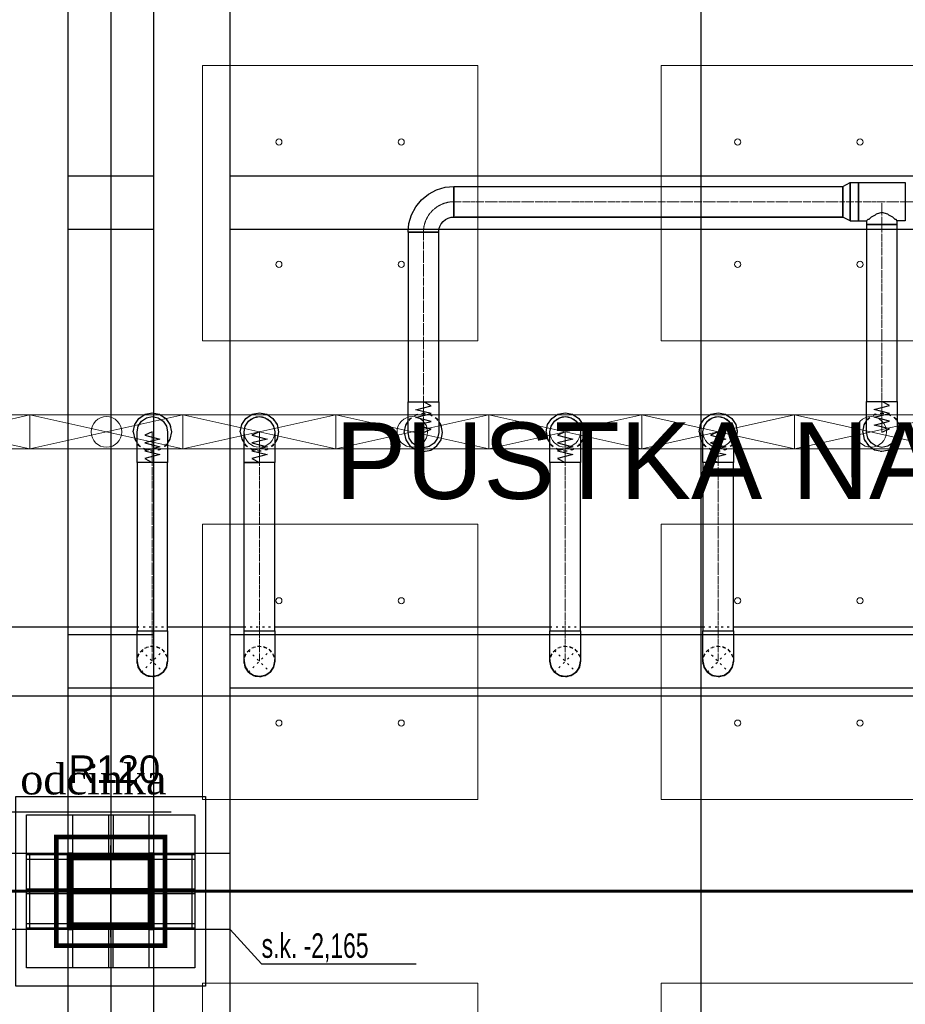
# Model space of a CAD drawing. Header units: centimetres. Extents: x -228435 to 46820, y -89367 to 152985.
# Tile 221 of 256: x -35135 to -29344, y 64261 to 70700. Entities that reach past the tile are written whole.
import ezdxf

# ---------------------------------------------------------------- set-up
doc = ezdxf.new("R2010")
doc.units = ezdxf.units.CM
doc.header["$LTSCALE"] = 50
doc.header["$PDMODE"] = 35
doc.header["$PDSIZE"] = 0.1
for name, pattern in [('CADVENT_CENTERLINE', [9.9, 7.4, -1, 0.5, -1]), ('CADVENT_HIDDEN', [0.8, 0.25, -0.55]), ('Kondygnacja  -0_5$0$HIDDEN', [9.525, 6.35, -3.175]), ('Kondygnacja  -0_5$0$HIDDEN2', [4.7625, 3.175, -1.5875]), ('Osie rzutów$0$DASHDOT2', [12.7, 6.35, -3.175, 0, -3.175])]:
    doc.linetypes.add(name, pattern=pattern)
doc.layers.get('0').update_dxf_attribs({"color": 8})
doc.layers.get('DEFPOINTS').update_dxf_attribs({"color": 8})
for name, color, linetype in [('01-103-Went PP_poziom-0_5$0$L_Nawiew', 250, 'Continuous'), ('bgde-nawiewDETAILS', 1, 'Continuous'), ('bgde-nawiewEXP', 250, 'Continuous'), ('bgde-nawiewHIDDEN', 250, 'Continuous'), ('IS_zmiany 2024', 3, 'Continuous'), ('Kondygnacja  -0_5$0$ARCH_INFO_ODPORNOŚĆ OGNIOWA', 8, 'Continuous'), ('Kondygnacja  -0_5$0$ARCH_KONSTR_POWYŻEJ RZUTU', 8, 'Kondygnacja  -0_5$0$HIDDEN'), ('Kondygnacja  -0_5$0$ARCH_KONSTR_POWYŻEJ RZUTU_IST', 8, 'Kondygnacja  -0_5$0$HIDDEN2'), ('Kondygnacja  -0_5$0$ARCH_KONSTRUKCJA_NIEWIDOCZNA', 8, 'Continuous'), ('Kondygnacja  -0_5$0$ARCH_OKŁADZINA', 8, 'Continuous'), ('Kondygnacja  -0_5$0$ARCH_SŁUPY', 8, 'Continuous'), ('Osie rzutów$0$ARCH_INFO_OSIE_IST', 8, 'Osie rzutów$0$DASHDOT2'), ('Osie rzutów$0$ARCH_INFO_OSIE_OPISY_IST', 8, 'Continuous'), ('Pomieszczenia -05$0$ARCH_INFO_OPISY', 8, 'Continuous')]:
    doc.layers.add(name, color=color, linetype=linetype)
for name, color, linetype, lineweight in [('bgde-nawiewCEN', 7, 'Continuous', 13), ('bgde_nawiewnik', 11, 'Continuous', 5), ('Kondygnacja  -0_5$0$ARCH_INFO_WYMIARY', 8, 'Continuous', 9), ('SU Lampy kwadratowe  -05$0$ARCH_SUFITY_PODWIESZANE', 8, 'Continuous', 9)]:
    doc.layers.add(name, color=color, linetype=linetype, lineweight=lineweight)
doc.styles.add('Kondygnacja  -0_5$0$Arial', font='ARIAL.TTF')
doc.styles.add('Kondygnacja  -0_5$0$BIKTS', font='bikromsw.shx', dxfattribs={"width": 0.8})
doc.styles.add('Kondygnacja  -0_5$0$Romans', font='Romans.shx', dxfattribs={"width": 0.7})
doc.styles.add('Pomieszczenia -05$0$Arial', font='ARIAL.TTF')
doc.dimstyles.new('Kondygnacja  -0_5$0$Wymiary 1-100', dxfattribs={"dimtxt": 12, "dimasz": 10, "dimexe": 5, "dimexo": 0, "dimgap": 4, "dimtad": 1, "dimrnd": 0.5, "dimzin": 12, "dimdsep": 46, "dimtxsty": 'Kondygnacja  -0_5$0$Romans', "dimblk": 'Kondygnacja  -0_5$0$_Oblique', "dimcen": 10, "dimdle": 10, "dimclrt": 55, "dimazin": 0, "dimtfac": 1, "dimtmove": 1, "dimatfit": 3, "dimfxl": 8, "dimfxlon": 1, "dimtolj": 1, "dimtzin": 0, "dimarcsym": 0})
pattern_1 = [(45, (-1133.3117, -3177.9858), (-0.6735192, 0.6735192), [])]

# ---------------------------------------------------------------- blocks, each defined once
blk = doc.blocks.new('Osie rzutów')
at = {"layer": 'Osie rzutów$0$ARCH_INFO_OSIE_IST', "ltscale": 10}
for p, q in [((8660, 12510), (8660, 4623.26)), ((8660, 10970), (8660, 11030)), ((4436.04, 11000), (13655, 11000)), ((8690, 11000), (8630, 11000))]:
    blk.add_line(p, q, dxfattribs=at)
blk = doc.blocks.new('SU Lampy kwadratowe  -05$0$moduł sufitu')
at = {"layer": 'SU Lampy kwadratowe  -05$0$ARCH_SUFITY_PODWIESZANE'}
for points in [[(60, -60), (240, -60), (240, -240), (60, -240)], [(360, -60), (540, -60), (540, -240), (360, -240)], [(60, -360), (240, -360), (240, -540), (60, -540)], [(360, -360), (540, -360), (540, -540), (360, -540)]]:
    blk.add_lwpolyline(points, close=True, dxfattribs=at)
for centre in [(110, -110), (190, -110), (410, -110), (490, -110), (110, -190), (190, -190), (410, -190), (490, -190), (110, -410), (190, -410), (410, -410), (490, -410), (110, -490), (190, -490), (410, -490), (490, -490)]:
    blk.add_circle(centre, 2, dxfattribs=at)
blk = doc.blocks.new('SU Lampy kwadratowe  -05')
at = {"layer": 'SU Lampy kwadratowe  -05$0$ARCH_SUFITY_PODWIESZANE'}
for p in [(8660, 11600), (8660, 11000)]:
    blk.add_blockref('SU Lampy kwadratowe  -05$0$moduł sufitu', p, dxfattribs=at)
blk = doc.blocks.new('Kondygnacja  -0_5$0$_Oblique')
at = {"color": 0, "linetype": 'ByBlock', "lineweight": -2}
blk.add_line((-0.5, -0.5), (0.5, 0.5), dxfattribs=at)
blk = doc.blocks.new('*D152')
at = {"layer": 'DEFPOINTS', "color": 0}
for p in [(-29490, 82605), (-29490, 13059.2), (-30690, 12765)]:
    blk.add_point(p, dxfattribs=at)
at = {"layer": 'Kondygnacja  -0_5$0$ARCH_INFO_WYMIARY', "color": 0, "lineweight": -2}
for p, q in [((-30700, 13059.2), (-29480, 13059.2)), ((-30690, 13051.2), (-30690, 13064.2)), ((-29490, 13067.2), (-29490, 13054.2))]:
    blk.add_line(p, q, dxfattribs=at)
at = {"layer": 'Kondygnacja  -0_5$0$ARCH_INFO_WYMIARY', "color": 0, "lineweight": -2, "xscale": 10, "yscale": 10, "zscale": 10, "rotation": 180}
blk.add_blockref('Kondygnacja  -0_5$0$_Oblique', (-30690, 13059.2), dxfattribs=at)
at = {"layer": 'Kondygnacja  -0_5$0$ARCH_INFO_WYMIARY', "color": 0, "lineweight": -2, "xscale": 10, "yscale": 10, "zscale": 10}
blk.add_blockref('Kondygnacja  -0_5$0$_Oblique', (-29490, 13059.2), dxfattribs=at)
at = {"layer": 'Kondygnacja  -0_5$0$ARCH_INFO_WYMIARY', "color": 55, "insert": (-30090, 13069.2), "char_height": 12, "attachment_point": 5, "style": 'Kondygnacja  -0_5$0$Romans'}
blk.add_mtext('\\A1;1200', dxfattribs=at)
blk = doc.blocks.new('Kondygnacja  -0_5$0$słup_kwadrat')
at = {"layer": 'Kondygnacja  -0_5$0$ARCH_SŁUPY', "lineweight": 40}
h = blk.add_hatch(dxfattribs=at)
h.set_pattern_fill('ANSI31', color=256, scale=0.3, style=0)
h.set_pattern_definition(pattern_1)
h.paths.add_polyline_path([(36, 34), (39, 34), (39, 84), (36, 84)])
h = blk.add_hatch(dxfattribs=at)
h.set_pattern_fill('ANSI31', color=256, scale=0.3, style=0)
h.set_pattern_definition(pattern_1)
h.paths.add_polyline_path([(89, 34), (92, 34), (92, 84), (89, 84)])
h = blk.add_hatch(dxfattribs=at)
h.set_pattern_fill('ANSI31', color=256, scale=0.3, style=0)
h.set_pattern_definition(pattern_1)
h.paths.add_polyline_path([(89, 80), (89, 83), (39, 83), (39, 80)])
h = blk.add_hatch(dxfattribs=at)
h.set_pattern_fill('ANSI31', color=256, scale=0.3, style=0)
h.set_pattern_definition(pattern_1)
h.paths.add_polyline_path([(89, 57.5), (89, 60.5), (39, 60.5), (39, 57.5)])
h = blk.add_hatch(dxfattribs=at)
h.set_pattern_fill('ANSI31', color=256, scale=0.3, style=0)
h.set_pattern_definition(pattern_1)
h.paths.add_polyline_path([(89, 35), (89, 38), (39, 38), (39, 35)])
at = {"layer": 'Kondygnacja  -0_5$0$ARCH_KONSTRUKCJA_NIEWIDOCZNA'}
blk.add_lwpolyline([(119, 109), (119, 9), (9, 9), (9, 109)], close=True, dxfattribs=at)
for points in [[(36, 109), (36, 84)], [(39, 109), (39, 84)], [(62.5, 109), (62.5, 83)], [(65.5, 109), (65.5, 83)], [(89, 109), (89, 84)], [(92, 109), (92, 84)], [(9, 83), (36, 83)], [(9, 80), (36, 80)], [(92, 83), (119, 83)], [(92, 80), (119, 80)], [(9, 60.5), (36, 60.5)], [(92, 60.5), (119, 60.5)], [(9, 57.5), (36, 57.5)], [(92, 57.5), (119, 57.5)], [(9, 38), (36, 38)], [(9, 35), (36, 35)], [(36, 34), (36, 9)], [(39, 34), (39, 9)], [(62.5, 35), (62.5, 9)], [(65.49, 35), (65.49, 9)], [(89, 34), (89, 9)], [(92, 38), (119, 38)], [(92, 35), (119, 35)], [(92, 34), (92, 9)]]:
    blk.add_lwpolyline(points, dxfattribs=at)
at = {"layer": 'Kondygnacja  -0_5$0$ARCH_OKŁADZINA'}
blk.add_lwpolyline([(2, 121), (126, 121), (126, -3), (2, -3)], close=True, dxfattribs=at)
at = {"layer": 'Kondygnacja  -0_5$0$ARCH_SŁUPY', "lineweight": 40}
for p, q in [((39, 60.5), (89, 60.5)), ((89, 57.5), (39, 57.5))]:
    blk.add_line(p, q, dxfattribs=at)
at = {"layer": 'Kondygnacja  -0_5$0$ARCH_SŁUPY', "lineweight": 50, "const_width": 3}
blk.add_lwpolyline([(28.5, 94.5), (99.5, 94.5), (99.5, 23.5), (28.5, 23.5)], close=True, dxfattribs=at)
at = {"layer": 'Kondygnacja  -0_5$0$ARCH_SŁUPY', "lineweight": 40}
for points in [[(36, 84), (39, 84), (39, 34), (36, 34)], [(89, 84), (92, 84), (92, 34), (89, 34)]]:
    blk.add_lwpolyline(points, close=True, dxfattribs=at)
for points in [[(89, 83), (39, 83)], [(39, 80), (89, 80)], [(89, 38), (39, 38)], [(39, 35), (89, 35)]]:
    blk.add_lwpolyline(points, dxfattribs=at)
blk = doc.blocks.new('Kondygnacja  -0_5$0$konstrukcja istniejąca -0.5')
at = {"layer": 'Kondygnacja  -0_5$0$ARCH_KONSTR_POWYŻEJ RZUTU_IST', "ltscale": 10}
for p, q in [((8632, 12175), (8632, 11025)), ((8632, 10975), (8632, 9825))]:
    blk.add_line(p, q, dxfattribs=at)
for points in [[(8688, 12175), (8688, 11025)], [(8738, 12175), (8738, 11025)], [(8632, 11467.89), (8688, 11467.89)], [(8738, 11467.89), (9782, 11467.89)], [(8688, 11432.89), (8632, 11432.89)], [(9782, 11432.89), (8738, 11432.89)], [(8632, 11167.89), (8688, 11167.89)], [(8738, 11167.89), (9782, 11167.89)], [(8688, 11132.89), (8632, 11132.89)], [(9782, 11132.89), (8738, 11132.89)], [(8738, 10975), (8582, 10975), (8582, 11025), (8738, 11025), (8738, 10975)], [(8688, 10975), (8688, 9825)], [(8738, 10975), (8738, 9825)]]:
    blk.add_lwpolyline(points, dxfattribs=at)
at = {"layer": 'Kondygnacja  -0_5$0$ARCH_KONSTR_POWYŻEJ RZUTU_IST', "ltscale": 10, "elevation": 0}
for points in [[(8607, 11025), (8607, 10975)], [(8713, 11025), (8713, 10975)]]:
    blk.add_lwpolyline(points, dxfattribs=at)
at = {"layer": 'Kondygnacja  -0_5$0$ARCH_KONSTR_POWYŻEJ RZUTU_IST'}
blk.add_lwpolyline([(8738.01, 10975), (8758.69, 10952.53), (8859.85, 10952.53)], dxfattribs=at)
at = {"layer": 'Kondygnacja  -0_5$0$ARCH_KONSTR_POWYŻEJ RZUTU_IST', "style": 'Kondygnacja  -0_5$0$BIKTS', "width": 0.7}
blk.add_text('s.k. -2,165', height=16, dxfattribs=at).set_placement((8758.69, 10956.46))
blk = doc.blocks.new('*D196')
at = {"layer": 'DEFPOINTS', "color": 0}
for p in [(-30050, 80238.2), (-30300, 80097.2), (-30300, 12523.8)]:
    blk.add_point(p, dxfattribs=at)
at = {"layer": 'Kondygnacja  -0_5$0$ARCH_INFO_WYMIARY', "color": 0, "lineweight": -2}
for p, q in [((-30050, 80105.2), (-30050, 80092.2)), ((-30040, 80097.2), (-30310, 80097.2)), ((-30300, 80089.2), (-30300, 80102.2))]:
    blk.add_line(p, q, dxfattribs=at)
at = {"layer": 'Kondygnacja  -0_5$0$ARCH_INFO_WYMIARY', "color": 0, "lineweight": -2, "xscale": 10, "yscale": 10, "zscale": 10, "rotation": 180}
blk.add_blockref('Kondygnacja  -0_5$0$_Oblique', (-30300, 80097.2), dxfattribs=at)
at = {"layer": 'Kondygnacja  -0_5$0$ARCH_INFO_WYMIARY', "color": 0, "lineweight": -2, "xscale": 10, "yscale": 10, "zscale": 10}
blk.add_blockref('Kondygnacja  -0_5$0$_Oblique', (-30050, 80097.2), dxfattribs=at)
at = {"layer": 'Kondygnacja  -0_5$0$ARCH_INFO_WYMIARY', "color": 55, "insert": (-30175, 80107.2), "char_height": 12, "attachment_point": 5, "style": 'Kondygnacja  -0_5$0$Romans'}
blk.add_mtext('\\A1;250', dxfattribs=at)
blk = doc.blocks.new('*D212')
at = {"layer": 'DEFPOINTS', "color": 0}
for p in [(-30586.3, 81900), (-30681.1, 12489.5), (9064, 12489.5)]:
    blk.add_point(p, dxfattribs=at)
at = {"layer": 'Kondygnacja  -0_5$0$ARCH_INFO_WYMIARY', "color": 0, "lineweight": -2}
for p, q in [((-30681.1, 81910), (-30681.1, 12479.5)), ((-30673.1, 81900), (-30686.1, 81900)), ((-30673.1, 12489.5), (-30686.1, 12489.5))]:
    blk.add_line(p, q, dxfattribs=at)
at = {"layer": 'Kondygnacja  -0_5$0$ARCH_INFO_WYMIARY', "color": 0, "lineweight": -2, "xscale": 10, "yscale": 10, "zscale": 10}
for p, rotation in [((-30681.1, 81900), 90), ((-30681.1, 12489.5), 270)]:
    blk.add_blockref('Kondygnacja  -0_5$0$_Oblique', p, dxfattribs=dict(at, rotation=rotation))
at = {"layer": 'Kondygnacja  -0_5$0$ARCH_INFO_WYMIARY', "color": 55, "insert": (-30691.1, 47194.8), "char_height": 12, "attachment_point": 5, "rotation": 90, "style": 'Kondygnacja  -0_5$0$Romans'}
blk.add_mtext('\\A1;69410.5', dxfattribs=at)
blk = doc.blocks.new('A$C066D7839')
at = {"layer": 'bgde_nawiewnik'}
for p, q in [((-50, -11.15), (-50, 11.15)), ((-50, 11.15), (50, 11.15)), ((-50, -11.15), (50, 11.15)), ((50, -11.15), (-50, 11.15)), ((50, 11.15), (50, -11.15)), ((50, -11.15), (-50, -11.15))]:
    blk.add_line(p, q, dxfattribs=at)
blk.add_circle((0, 0), 10, dxfattribs=at)

msp = doc.modelspace()

# ---------------------------------------------------------------- linework, layer by layer
at = {"layer": 'bgde-nawiewCEN', "linetype": 'CADVENT_CENTERLINE', "ltscale": 0.06}
for p, q in [((-29753.003, 69509.622), (-32295.248, 69509.622)), ((-29650.003, 69509.622), (-29753.003, 69509.622)), ((-29650.003, 69509.622), (-29497.003, 69509.622)), ((-29497.003, 69359.622), (-29497.003, 69509.622)), ((-29497.003, 69509.622), (-29344.003, 69509.622)), ((-29344.003, 69509.622), (-29204.003, 69509.622)), ((-29497.003, 69359.622), (-29497.003, 68202.562)), ((-32495.248, 69309.622), (-32495.248, 68200.784)), ((-32495.248, 68200.784), (-32495.248, 68182.088)), ((-29497.003, 68202.562), (-29497.003, 68183.865)), ((-32495.248, 68182.088), (-32495.248, 68130.977)), ((-32495.248, 68130.977), (-32495.248, 68103.184)), ((-29497.003, 68183.865), (-29497.003, 68132.754)), ((-29497.003, 68132.754), (-29497.003, 68104.962)), ((-32495.248, 68103.184), (-32495.248, 68079.658)), ((-32495.248, 68079.658), (-32495.248, 68060.043)), ((-29497.003, 68104.962), (-29497.003, 68081.436)), ((-29497.003, 68081.436), (-29497.003, 68061.821)), ((-34267.838, 68003.485), (-34267.838, 68003.959)), ((-34267.838, 68002.359), (-34267.838, 68003.485)), ((-34267.838, 68000.166), (-34267.838, 68002.359)), ((-34267.838, 67996.552), (-34267.838, 68000.166)), ((-33567.838, 68003.485), (-33567.838, 68003.959)), ((-33567.838, 68002.359), (-33567.838, 68003.485)), ((-33567.838, 68000.166), (-33567.838, 68002.359)), ((-33567.838, 67996.552), (-33567.838, 68000.166)), ((-32495.248, 68060.043), (-32495.248, 68043.984)), ((-32495.248, 68043.984), (-32495.248, 68031.125)), ((-32495.248, 68031.125), (-32495.248, 68021.11)), ((-32495.248, 68021.11), (-32495.248, 68013.584)), ((-32495.248, 68013.584), (-32495.248, 68008.191)), ((-32495.248, 68008.191), (-32495.248, 68004.577)), ((-32495.248, 68004.577), (-32495.248, 68002.384)), ((-32495.248, 68002.384), (-32495.248, 68001.258)), ((-32495.248, 68001.258), (-32495.248, 68000.784)), ((-31567.838, 68003.485), (-31567.838, 68003.959)), ((-31567.838, 68002.359), (-31567.838, 68003.485)), ((-31567.838, 68000.166), (-31567.838, 68002.359)), ((-31567.838, 67996.552), (-31567.838, 68000.166)), ((-30567.838, 68003.485), (-30567.838, 68003.959)), ((-30567.838, 68002.359), (-30567.838, 68003.485)), ((-30567.838, 68000.166), (-30567.838, 68002.359)), ((-30567.838, 67996.552), (-30567.838, 68000.166)), ((-29497.003, 68061.821), (-29497.003, 68045.762)), ((-29497.003, 68045.762), (-29497.003, 68032.902)), ((-29497.003, 68032.902), (-29497.003, 68022.888)), ((-29497.003, 68022.888), (-29497.003, 68015.362)), ((-29497.003, 68015.362), (-29497.003, 68009.969)), ((-29497.003, 68009.969), (-29497.003, 68006.354)), ((-29497.003, 68006.354), (-29497.003, 68004.162)), ((-29497.003, 68004.162), (-29497.003, 68003.036)), ((-29497.003, 68003.036), (-29497.003, 68002.562)), ((-34267.838, 67991.159), (-34267.838, 67996.552)), ((-34267.838, 67983.633), (-34267.838, 67991.159)), ((-34267.838, 67973.618), (-34267.838, 67983.633)), ((-34267.838, 67960.759), (-34267.838, 67973.618)), ((-34267.838, 67944.7), (-34267.838, 67960.759)), ((-34267.838, 67925.085), (-34267.838, 67944.7)), ((-33567.838, 67991.159), (-33567.838, 67996.552)), ((-33567.838, 67983.633), (-33567.838, 67991.159)), ((-33567.838, 67973.618), (-33567.838, 67983.633)), ((-33567.838, 67960.759), (-33567.838, 67973.618)), ((-33567.838, 67944.7), (-33567.838, 67960.759)), ((-33567.838, 67925.085), (-33567.838, 67944.7)), ((-31567.838, 67991.159), (-31567.838, 67996.552)), ((-31567.838, 67983.633), (-31567.838, 67991.159)), ((-31567.838, 67973.618), (-31567.838, 67983.633)), ((-31567.838, 67960.759), (-31567.838, 67973.618)), ((-31567.838, 67944.7), (-31567.838, 67960.759)), ((-31567.838, 67925.085), (-31567.838, 67944.7)), ((-30567.838, 67991.159), (-30567.838, 67996.552)), ((-30567.838, 67983.633), (-30567.838, 67991.159)), ((-30567.838, 67973.618), (-30567.838, 67983.633)), ((-30567.838, 67960.759), (-30567.838, 67973.618)), ((-30567.838, 67944.7), (-30567.838, 67960.759)), ((-30567.838, 67925.085), (-30567.838, 67944.7)), ((-34267.838, 67901.559), (-34267.838, 67925.085)), ((-34267.838, 67873.766), (-34267.838, 67901.559)), ((-34267.838, 67822.655), (-34267.838, 67873.766)), ((-33567.838, 67901.559), (-33567.838, 67925.085)), ((-33567.838, 67873.766), (-33567.838, 67901.559)), ((-33567.838, 67822.655), (-33567.838, 67873.766)), ((-31567.838, 67901.559), (-31567.838, 67925.085)), ((-31567.838, 67873.766), (-31567.838, 67901.559)), ((-31567.838, 67822.655), (-31567.838, 67873.766)), ((-30567.838, 67901.559), (-30567.838, 67925.085)), ((-30567.838, 67873.766), (-30567.838, 67901.559)), ((-30567.838, 67822.655), (-30567.838, 67873.766)), ((-34267.838, 67803.959), (-34267.838, 67822.655)), ((-33567.838, 67803.959), (-33567.838, 67822.655)), ((-31567.838, 67803.959), (-31567.838, 67822.655)), ((-30567.838, 67803.959), (-30567.838, 67822.655)), ((-34267.838, 67803.959), (-34267.838, 66703.983)), ((-33567.838, 67803.959), (-33567.838, 66703.983)), ((-31567.838, 67803.959), (-31567.838, 66703.983)), ((-30567.838, 67803.959), (-30567.838, 66703.983)), ((-34267.838, 66703.983), (-34267.838, 66503.983)), ((-33567.838, 66703.983), (-33567.838, 66503.983)), ((-31567.838, 66703.983), (-31567.838, 66503.983)), ((-30567.838, 66703.983), (-30567.838, 66503.983))]:
    msp.add_line(p, q, dxfattribs=at)
msp.add_arc((-32295.248, 69309.622), 200, 90, 180, dxfattribs=at)
at = {"layer": 'bgde-nawiewDETAILS', "linetype": 'CADVENT_HIDDEN'}
for p, q in [((-34338.549, 66433.272), (-34197.127, 66574.694)), ((-34338.549, 66574.694), (-34197.127, 66433.272)), ((-33638.549, 66433.272), (-33497.127, 66574.694)), ((-33638.549, 66574.694), (-33497.127, 66433.272)), ((-31638.549, 66433.272), (-31497.127, 66574.694)), ((-31638.549, 66574.694), (-31497.127, 66433.272)), ((-30638.549, 66433.272), (-30497.127, 66574.694)), ((-30638.549, 66574.694), (-30497.127, 66433.272))]:
    msp.add_line(p, q, dxfattribs=at)
at = {"layer": 'bgde-nawiewEXP', "linetype": 'Continuous'}
for points in [[(-32595.248, 69309.622), (-32589.483, 69368.149), (-32572.412, 69424.427), (-32544.689, 69476.293), (-32507.38, 69521.754), (-32461.919, 69559.063), (-32410.053, 69586.786), (-32353.775, 69603.857), (-32295.248, 69609.622), (-32295.248, 69438.911)], [(-29704.845, 69384.622), (-29704.845, 69634.622), (-29650.003, 69634.622), (-29650.003, 69394.137)], [(-29650.003, 69384.622), (-29650.003, 69634.622), (-29344.003, 69634.622), (-29344.003, 69384.622), (-29397.003, 69384.622)], [(-32595.248, 69309.622), (-32395.248, 69309.622), (-32393.326, 69329.131), (-32387.636, 69347.89), (-32378.395, 69365.179), (-32365.958, 69380.332), (-32350.805, 69392.769), (-32333.516, 69402.01), (-32314.757, 69407.7), (-32295.248, 69409.622), (-32295.248, 69438.911)], [(-32295.248, 69438.911), (-32295.248, 69471.353)], [(-32295.248, 69438.911), (-32295.248, 69417.234)], [(-29650.003, 69384.622), (-29597.003, 69384.622), (-29597.003, 69359.622), (-29397.003, 69359.622), (-29397.003, 69384.622), (-29404.615, 69392.234), (-29411.007, 69394.137), (-29426.292, 69409.421), (-29452.748, 69421.233), (-29458.734, 69427.219), (-29497.003, 69438.611), (-29535.271, 69427.219), (-29541.257, 69421.233), (-29567.713, 69409.421), (-29582.998, 69394.137), (-29589.391, 69392.234), (-29597.003, 69384.622)], [(-29650.003, 69394.137), (-29650.003, 69421.233)], [(-32295.248, 69409.622), (-29753.003, 69409.622)], [(-29704.845, 69384.622), (-29650.003, 69384.622), (-29650.003, 69394.137)], [(-29650.003, 69394.137), (-29650.003, 69384.622)], [(-34392.838, 68003.959), (-34383.323, 68051.794), (-34356.226, 68092.347), (-34315.674, 68119.444), (-34267.838, 68128.959), (-34220.003, 68119.444), (-34179.45, 68092.347), (-34152.353, 68051.794), (-34142.838, 68003.959), (-34152.353, 67956.123), (-34167.838, 67932.949)], [(-33692.838, 68003.959), (-33683.323, 68051.794), (-33656.226, 68092.347), (-33615.674, 68119.444), (-33567.838, 68128.959), (-33520.003, 68119.444), (-33479.45, 68092.347), (-33452.353, 68051.794), (-33442.838, 68003.959), (-33452.353, 67956.123), (-33467.838, 67932.949)], [(-31692.838, 68003.959), (-31683.323, 68051.794), (-31656.226, 68092.347), (-31615.674, 68119.444), (-31567.838, 68128.959), (-31520.003, 68119.444), (-31479.45, 68092.347), (-31452.353, 68051.794), (-31442.838, 68003.959), (-31452.353, 67956.123), (-31467.838, 67932.949)], [(-30692.838, 68003.959), (-30683.323, 68051.794), (-30656.226, 68092.347), (-30615.674, 68119.444), (-30567.838, 68128.959), (-30520.003, 68119.444), (-30479.45, 68092.347), (-30452.353, 68051.794), (-30442.838, 68003.959), (-30452.353, 67956.123), (-30467.838, 67932.949)], [(-33667.838, 66703.983), (-33467.838, 66703.983), (-33467.838, 67803.959), (-33475.45, 67803.959), (-33475.45, 67803.959), (-33497.127, 67803.959), (-33497.127, 67803.959), (-33529.57, 67803.959), (-33529.57, 67803.959), (-33606.106, 67803.959), (-33606.106, 67803.959), (-33667.838, 67803.959), (-33667.838, 68003.959), (-33660.226, 68042.227), (-33638.549, 68074.67), (-33606.106, 68096.347), (-33567.838, 68103.959), (-33529.57, 68096.347), (-33497.127, 68074.67), (-33475.45, 68042.227), (-33467.838, 68003.959), (-33467.838, 67803.959), (-33475.45, 67803.959), (-33475.45, 67803.959), (-33497.127, 67803.959), (-33497.127, 67803.959), (-33529.57, 67803.959), (-33529.57, 67803.959), (-33606.106, 67803.959)], [(-32620.248, 68000.784), (-32610.733, 67952.948), (-32583.636, 67912.396), (-32543.083, 67885.299), (-32495.248, 67875.784), (-32447.412, 67885.299), (-32406.859, 67912.396), (-32379.763, 67952.948), (-32370.248, 68000.784), (-32379.763, 68048.619), (-32395.248, 68071.794)], [(-32620.248, 68000.784), (-32610.733, 68048.619), (-32595.248, 68071.794)], [(-29622.003, 68002.562), (-29612.488, 67954.726), (-29585.391, 67914.173), (-29544.838, 67887.077), (-29497.003, 67877.562), (-29449.167, 67887.077), (-29408.614, 67914.173), (-29381.518, 67954.726), (-29372.003, 68002.562), (-29381.518, 68050.397), (-29397.003, 68073.572)], [(-29622.003, 68002.562), (-29612.488, 68050.397), (-29597.003, 68073.572)], [(-34392.838, 68003.959), (-34383.323, 67956.123), (-34367.838, 67932.949)], [(-33692.838, 68003.959), (-33683.323, 67956.123), (-33667.838, 67932.949)], [(-31692.838, 68003.959), (-31683.323, 67956.123), (-31667.838, 67932.949)], [(-30692.838, 68003.959), (-30683.323, 67956.123), (-30667.838, 67932.949)], [(-33667.838, 66703.983), (-33667.838, 67803.959), (-33567.838, 67803.959)], [(-38633.507, 66278.983), (-22701.927, 66278.983), (-22701.927, 66728.983), (-22767.838, 66728.983)], [(-36467.838, 66728.983), (-34367.838, 66728.983)], [(-34167.838, 66728.983), (-33667.838, 66728.983)], [(-33467.838, 66728.983), (-31667.838, 66728.983)], [(-31467.838, 66728.983), (-30667.838, 66728.983)], [(-30467.838, 66728.983), (-28667.838, 66728.983)], [(-34367.838, 66503.983), (-34360.226, 66465.715), (-34355.125, 66458.08)], [(-34367.036, 66491.345), (-34366.397, 66500.505)], [(-34367.036, 66491.345), (-34354.649, 66454.345), (-34340.573, 66438.159)], [(-34214.963, 66421.355), (-34197.127, 66433.272), (-34175.45, 66465.715), (-34173.659, 66474.721)], [(-34195.687, 66436.751), (-34188.758, 66442.776), (-34171.355, 66477.698), (-34169.862, 66499.097)], [(-34172.023, 66482.944), (-34167.838, 66503.983)], [(-33667.838, 66503.983), (-33660.226, 66465.715), (-33655.275, 66458.306)], [(-33667.08, 66491.694), (-33666.429, 66500.581)], [(-33667.08, 66491.694), (-33654.823, 66454.651), (-33640.564, 66438.137)], [(-33515.269, 66421.151), (-33497.127, 66433.272), (-33475.45, 66465.715), (-33473.712, 66474.454)], [(-33495.718, 66436.675), (-33488.974, 66442.498), (-33471.448, 66477.359), (-33469.853, 66499.119)], [(-33472.095, 66482.584), (-33467.838, 66503.983)], [(-31667.838, 66503.983), (-31660.226, 66465.715), (-31655.57, 66458.746)], [(-31667.163, 66492.38), (-31666.492, 66500.734)], [(-31667.163, 66492.38), (-31655.162, 66455.253), (-31640.541, 66438.082)], [(-31515.879, 66420.743), (-31497.127, 66433.272), (-31475.45, 66465.715), (-31473.815, 66473.935)], [(-31495.782, 66436.521), (-31489.4, 66441.955), (-31471.634, 66476.693), (-31469.83, 66499.173)], [(-31472.238, 66481.864), (-31467.838, 66503.983)], [(-30667.838, 66503.983), (-30660.226, 66465.715), (-30655.713, 66458.961)], [(-30667.201, 66492.716), (-30666.524, 66500.811)], [(-30667.201, 66492.716), (-30655.326, 66455.549), (-30640.527, 66438.049)], [(-30516.184, 66420.539), (-30497.127, 66433.272), (-30475.45, 66465.715), (-30473.865, 66473.682)], [(-30495.814, 66436.444), (-30489.611, 66441.689), (-30471.727, 66476.367), (-30469.817, 66499.206)], [(-30472.309, 66481.505), (-30467.838, 66503.983)], [(-34350.466, 66451.108), (-34338.549, 66433.272), (-34306.106, 66411.595), (-34297.101, 66409.804)], [(-34335.071, 66431.832), (-34329.045, 66424.903), (-34294.123, 66407.5), (-34272.725, 66406.007)], [(-34288.877, 66408.168), (-34267.838, 66403.983), (-34229.57, 66411.595), (-34221.935, 66416.697)], [(-34264.36, 66405.424), (-34255.2, 66404.785), (-34218.2, 66417.172), (-34202.014, 66431.248)], [(-33650.67, 66451.414), (-33638.549, 66433.272), (-33606.106, 66411.595), (-33597.367, 66409.857)], [(-33635.147, 66431.863), (-33629.323, 66425.119), (-33594.463, 66407.593), (-33572.703, 66405.998)], [(-33589.237, 66408.24), (-33567.838, 66403.983), (-33529.57, 66411.595), (-33522.161, 66416.546)], [(-33564.436, 66405.392), (-33555.549, 66404.741), (-33518.506, 66416.998), (-33501.992, 66431.257)], [(-31651.078, 66452.024), (-31638.549, 66433.272), (-31606.106, 66411.595), (-31597.886, 66409.96)], [(-31635.3, 66431.927), (-31629.866, 66425.545), (-31595.128, 66407.779), (-31572.648, 66405.975)], [(-31589.957, 66408.383), (-31567.838, 66403.983), (-31529.57, 66411.595), (-31522.601, 66416.252)], [(-31564.589, 66405.329), (-31556.235, 66404.659), (-31519.108, 66416.66), (-31501.937, 66431.28)], [(-30651.282, 66452.329), (-30638.549, 66433.272), (-30606.106, 66411.595), (-30598.139, 66410.01)], [(-30635.377, 66431.959), (-30630.132, 66425.756), (-30595.454, 66407.872), (-30572.615, 66405.962)], [(-30590.317, 66408.454), (-30567.838, 66403.983), (-30529.57, 66411.595), (-30522.816, 66416.108)], [(-30564.666, 66405.297), (-30556.571, 66404.62), (-30519.404, 66416.495), (-30501.904, 66431.294)]]:
    msp.add_lwpolyline(points, dxfattribs=at)
for points in [[(-32295.248, 69409.622), (-32295.248, 69609.622), (-29753.003, 69609.622), (-29753.003, 69409.622)], [(-29753.003, 69409.622), (-29753.003, 69609.622), (-29704.846, 69634.622), (-29704.846, 69384.622)], [(-29597.003, 68202.562), (-29397.003, 68202.562), (-29397.003, 69359.622), (-29597.003, 69359.622)], [(-32595.248, 68200.784), (-32395.248, 68200.784), (-32395.248, 69309.622), (-32595.248, 69309.622)], [(-32595.248, 68000.784), (-32595.248, 68200.784), (-32395.248, 68200.784), (-32395.248, 68000.784), (-32402.86, 67962.516), (-32424.537, 67930.073), (-32456.979, 67908.396), (-32495.248, 67900.784), (-32533.516, 67908.396), (-32565.958, 67930.073), (-32587.636, 67962.516)], [(-29597.003, 68022.888), (-29597.003, 68202.562), (-29397.003, 68202.562), (-29397.003, 68002.562), (-29404.615, 67964.293), (-29426.292, 67931.851), (-29458.734, 67910.174), (-29497.003, 67902.562), (-29535.271, 67910.174), (-29567.713, 67931.851), (-29589.391, 67964.293), (-29597.003, 68002.562), (-29597.003, 68015.362)], [(-34367.838, 66703.983), (-34167.838, 66703.983), (-34167.838, 67803.959), (-34306.106, 67803.959), (-34306.106, 67803.959), (-34367.838, 67803.959), (-34367.838, 68003.959), (-34360.226, 68042.227), (-34338.549, 68074.67), (-34306.106, 68096.347), (-34267.838, 68103.959), (-34229.57, 68096.347), (-34197.127, 68074.67), (-34175.45, 68042.227), (-34167.838, 68003.959), (-34167.838, 67803.959), (-34306.106, 67803.959), (-34306.106, 67803.959), (-34367.838, 67803.959)], [(-31667.838, 66703.983), (-31467.838, 66703.983), (-31467.838, 67803.959), (-31667.838, 67803.959), (-31667.838, 68003.959), (-31660.226, 68042.227), (-31638.549, 68074.67), (-31606.106, 68096.347), (-31567.838, 68103.959), (-31529.57, 68096.347), (-31497.127, 68074.67), (-31475.45, 68042.227), (-31467.838, 68003.959), (-31467.838, 67803.959), (-31667.838, 67803.959)], [(-30667.838, 66703.983), (-30467.838, 66703.983), (-30467.838, 67803.959), (-30667.838, 67803.959), (-30667.838, 68003.959), (-30660.226, 68042.227), (-30638.549, 68074.67), (-30606.106, 68096.347), (-30567.838, 68103.959), (-30529.57, 68096.347), (-30497.127, 68074.67), (-30475.45, 68042.227), (-30467.838, 68003.959), (-30467.838, 67803.959), (-30667.838, 67803.959)], [(-34367.838, 66503.983), (-34367.838, 66703.983), (-34167.838, 66703.983), (-34167.838, 66503.983), (-34175.45, 66465.715), (-34197.127, 66433.272), (-34229.57, 66411.595), (-34267.838, 66403.983), (-34306.106, 66411.595), (-34338.549, 66433.272), (-34360.226, 66465.715)], [(-33667.838, 66503.983), (-33667.838, 66703.983), (-33467.838, 66703.983), (-33467.838, 66503.983), (-33475.45, 66465.715), (-33497.127, 66433.272), (-33529.57, 66411.595), (-33567.838, 66403.983), (-33606.106, 66411.595), (-33638.549, 66433.272), (-33660.226, 66465.715)], [(-31667.838, 66503.983), (-31667.838, 66703.983), (-31467.838, 66703.983), (-31467.838, 66503.983), (-31475.45, 66465.715), (-31497.127, 66433.272), (-31529.57, 66411.595), (-31567.838, 66403.983), (-31606.106, 66411.595), (-31638.549, 66433.272), (-31660.226, 66465.715)], [(-30667.838, 66503.983), (-30667.838, 66703.983), (-30467.838, 66703.983), (-30467.838, 66503.983), (-30475.45, 66465.715), (-30497.127, 66433.272), (-30529.57, 66411.595), (-30567.838, 66403.983), (-30606.106, 66411.595), (-30638.549, 66433.272), (-30660.226, 66465.715)]]:
    msp.add_lwpolyline(points, close=True, dxfattribs=at)
at = {"layer": 'bgde-nawiewEXP'}
for points in [[(-32495.248, 68000.784), (-32445.248, 68022.082), (-32545.248, 68047.443), (-32445.248, 68072.664), (-32545.248, 68097.949), (-32445.248, 68123.484), (-32545.248, 68148.843), (-32445.248, 68174.302), (-32495.248, 68200.784)], [(-29497.003, 68002.562), (-29447.003, 68023.859), (-29547.003, 68049.221), (-29447.003, 68074.441), (-29547.003, 68099.726), (-29447.003, 68125.261), (-29547.003, 68150.621), (-29447.003, 68176.079), (-29497.003, 68202.562)], [(-34267.838, 68003.959), (-34317.838, 67982.661), (-34217.838, 67957.299), (-34317.838, 67932.079), (-34217.838, 67906.794), (-34317.838, 67881.259), (-34217.838, 67855.9), (-34317.838, 67830.441), (-34267.838, 67803.959)], [(-33567.838, 68003.959), (-33617.838, 67982.661), (-33517.838, 67957.299), (-33617.838, 67932.079), (-33517.838, 67906.794), (-33617.838, 67881.259), (-33517.838, 67855.9), (-33617.838, 67830.441), (-33567.838, 67803.959)], [(-31567.838, 68003.959), (-31617.838, 67982.661), (-31517.838, 67957.299), (-31617.838, 67932.079), (-31517.838, 67906.794), (-31617.838, 67881.259), (-31517.838, 67855.9), (-31617.838, 67830.441), (-31567.838, 67803.959)], [(-30567.838, 68003.959), (-30617.838, 67982.661), (-30517.838, 67957.299), (-30617.838, 67932.079), (-30517.838, 67906.794), (-30617.838, 67881.259), (-30517.838, 67855.9), (-30617.838, 67830.441), (-30567.838, 67803.959)]]:
    msp.add_lwpolyline(points, dxfattribs=at)
at = {"layer": 'bgde-nawiewHIDDEN', "linetype": 'CADVENT_HIDDEN'}
for points in [[(-34392.838, 68003.959), (-34383.323, 68051.794), (-34356.226, 68092.347), (-34315.674, 68119.444), (-34267.838, 68128.959), (-34220.003, 68119.444), (-34179.45, 68092.347), (-34152.353, 68051.794), (-34142.838, 68003.959), (-34152.353, 67956.123), (-34179.45, 67915.571), (-34220.003, 67888.474), (-34267.838, 67878.959), (-34315.674, 67888.474), (-34356.226, 67915.571), (-34367.838, 67932.949)], [(-33692.838, 68003.959), (-33683.323, 68051.794), (-33656.226, 68092.347), (-33615.674, 68119.444), (-33567.838, 68128.959), (-33520.003, 68119.444), (-33479.45, 68092.347), (-33452.353, 68051.794), (-33442.838, 68003.959), (-33452.353, 67956.123), (-33479.45, 67915.571), (-33520.003, 67888.474), (-33567.838, 67878.959), (-33615.674, 67888.474), (-33656.226, 67915.571), (-33667.838, 67932.949)], [(-31692.838, 68003.959), (-31683.323, 68051.794), (-31656.226, 68092.347), (-31615.674, 68119.444), (-31567.838, 68128.959), (-31520.003, 68119.444), (-31479.45, 68092.347), (-31452.353, 68051.794), (-31442.838, 68003.959), (-31452.353, 67956.123), (-31479.45, 67915.571), (-31520.003, 67888.474), (-31567.838, 67878.959), (-31615.674, 67888.474), (-31656.226, 67915.571), (-31667.838, 67932.949)], [(-30692.838, 68003.959), (-30683.323, 68051.794), (-30656.226, 68092.347), (-30615.674, 68119.444), (-30567.838, 68128.959), (-30520.003, 68119.444), (-30479.45, 68092.347), (-30452.353, 68051.794), (-30442.838, 68003.959), (-30452.353, 67956.123), (-30479.45, 67915.571), (-30520.003, 67888.474), (-30567.838, 67878.959), (-30615.674, 67888.474), (-30656.226, 67915.571), (-30667.838, 67932.949)], [(-32620.248, 68000.784), (-32610.733, 67952.948), (-32583.636, 67912.396), (-32543.083, 67885.299), (-32495.248, 67875.784), (-32447.412, 67885.299), (-32406.859, 67912.396), (-32379.763, 67952.948), (-32370.248, 68000.784), (-32379.763, 68048.619), (-32406.859, 68089.172), (-32447.412, 68116.269), (-32495.248, 68125.784), (-32543.083, 68116.269), (-32583.636, 68089.172), (-32595.248, 68071.794)], [(-32620.248, 68000.784), (-32610.733, 68048.619), (-32583.636, 68089.172), (-32543.083, 68116.269), (-32495.248, 68125.784), (-32447.412, 68116.269), (-32406.859, 68089.172), (-32395.248, 68071.794)], [(-29622.003, 68002.562), (-29612.488, 67954.726), (-29585.391, 67914.173), (-29544.838, 67887.077), (-29497.003, 67877.562), (-29449.167, 67887.077), (-29408.614, 67914.173), (-29381.518, 67954.726), (-29372.003, 68002.562), (-29381.518, 68050.397), (-29408.614, 68090.95), (-29449.167, 68118.047), (-29497.003, 68127.562), (-29544.838, 68118.047), (-29585.391, 68090.95), (-29597.003, 68073.572)], [(-29622.003, 68002.562), (-29612.488, 68050.397), (-29585.391, 68090.95), (-29544.838, 68118.047), (-29497.003, 68127.562), (-29449.167, 68118.047), (-29408.614, 68090.95), (-29397.003, 68073.572)], [(-34392.838, 68003.959), (-34383.323, 67956.123), (-34356.226, 67915.571), (-34315.674, 67888.474), (-34267.838, 67878.959), (-34220.003, 67888.474), (-34179.45, 67915.571), (-34167.838, 67932.949)], [(-33692.838, 68003.959), (-33683.323, 67956.123), (-33656.226, 67915.571), (-33615.674, 67888.474), (-33567.838, 67878.959), (-33520.003, 67888.474), (-33479.45, 67915.571), (-33467.838, 67932.949)], [(-31692.838, 68003.959), (-31683.323, 67956.123), (-31656.226, 67915.571), (-31615.674, 67888.474), (-31567.838, 67878.959), (-31520.003, 67888.474), (-31479.45, 67915.571), (-31467.838, 67932.949)], [(-30692.838, 68003.959), (-30683.323, 67956.123), (-30656.226, 67915.571), (-30615.674, 67888.474), (-30567.838, 67878.959), (-30520.003, 67888.474), (-30479.45, 67915.571), (-30467.838, 67932.949)], [(-34367.838, 66728.983), (-34167.838, 66728.983)], [(-33667.838, 66728.983), (-33467.838, 66728.983)], [(-31667.838, 66728.983), (-31467.838, 66728.983)], [(-30667.838, 66728.983), (-30467.838, 66728.983)], [(-34367.838, 66503.983), (-34360.226, 66542.251), (-34338.549, 66574.694), (-34306.106, 66596.371), (-34267.838, 66603.983), (-34229.57, 66596.371), (-34197.127, 66574.694), (-34175.45, 66542.251), (-34167.838, 66503.983)], [(-34366.397, 66500.505), (-34364.322, 66530.268), (-34346.918, 66565.19), (-34317.476, 66590.794), (-34280.476, 66603.181), (-34241.553, 66600.467), (-34206.631, 66583.063), (-34181.027, 66553.621), (-34168.64, 66516.621), (-34169.862, 66499.097)], [(-33667.838, 66503.983), (-33660.226, 66542.251), (-33638.549, 66574.694), (-33606.106, 66596.371), (-33567.838, 66603.983), (-33529.57, 66596.371), (-33497.127, 66574.694), (-33475.45, 66542.251), (-33467.838, 66503.983)], [(-33666.429, 66500.581), (-33664.229, 66530.608), (-33646.703, 66565.468), (-33617.17, 66590.968), (-33580.127, 66603.225), (-33541.214, 66600.374), (-33506.353, 66582.848), (-33480.853, 66553.315), (-33468.596, 66516.272), (-33469.853, 66499.119)], [(-31667.838, 66503.983), (-31660.226, 66542.251), (-31638.549, 66574.694), (-31606.106, 66596.371), (-31567.838, 66603.983), (-31529.57, 66596.371), (-31497.127, 66574.694), (-31475.45, 66542.251), (-31467.838, 66503.983)], [(-31666.492, 66500.734), (-31664.042, 66531.273), (-31646.276, 66566.011), (-31616.568, 66591.307), (-31579.442, 66603.308), (-31540.549, 66600.187), (-31505.81, 66582.421), (-31480.515, 66552.713), (-31468.514, 66515.587), (-31469.83, 66499.173)], [(-30667.838, 66503.983), (-30660.226, 66542.251), (-30638.549, 66574.694), (-30606.106, 66596.371), (-30567.838, 66603.983), (-30529.57, 66596.371), (-30497.127, 66574.694), (-30475.45, 66542.251), (-30467.838, 66503.983)], [(-30666.524, 66500.811), (-30663.949, 66531.599), (-30646.065, 66566.277), (-30616.272, 66591.471), (-30579.105, 66603.346), (-30540.222, 66600.094), (-30505.544, 66582.21), (-30480.35, 66552.417), (-30468.475, 66515.25), (-30469.817, 66499.206)], [(-34355.125, 66458.08), (-34350.466, 66451.108)], [(-34173.659, 66474.721), (-34172.023, 66482.944)], [(-33655.275, 66458.306), (-33650.67, 66451.414)], [(-33473.712, 66474.454), (-33472.095, 66482.584)], [(-31655.57, 66458.746), (-31651.078, 66452.024)], [(-31473.815, 66473.935), (-31472.238, 66481.864)], [(-30655.713, 66458.961), (-30651.282, 66452.329)], [(-30473.865, 66473.682), (-30472.309, 66481.505)], [(-34340.573, 66438.159), (-34335.071, 66431.832)], [(-34297.101, 66409.804), (-34288.877, 66408.168)], [(-34272.725, 66406.007), (-34264.36, 66405.424)], [(-34221.935, 66416.697), (-34214.963, 66421.355)], [(-34202.014, 66431.248), (-34195.687, 66436.751)], [(-33640.564, 66438.137), (-33635.147, 66431.863)], [(-33597.367, 66409.857), (-33589.237, 66408.24)], [(-33572.703, 66405.998), (-33564.436, 66405.392)], [(-33522.161, 66416.546), (-33515.269, 66421.151)], [(-33501.992, 66431.257), (-33495.718, 66436.675)], [(-31640.541, 66438.082), (-31635.3, 66431.927)], [(-31597.886, 66409.96), (-31589.957, 66408.383)], [(-31572.648, 66405.975), (-31564.589, 66405.329)], [(-31522.601, 66416.252), (-31515.879, 66420.743)], [(-31501.937, 66431.28), (-31495.782, 66436.521)], [(-30640.527, 66438.049), (-30635.377, 66431.959)], [(-30598.139, 66410.01), (-30590.317, 66408.454)], [(-30572.615, 66405.962), (-30564.666, 66405.297)], [(-30522.816, 66416.108), (-30516.184, 66420.539)], [(-30501.904, 66431.294), (-30495.814, 66436.444)]]:
    msp.add_lwpolyline(points, dxfattribs=at)
at = {"layer": 'IS_zmiany 2024', "color": 2}
msp.add_line((-38434.738, 65518.801), (-34145.004, 65518.801), dxfattribs=at)
at = {"layer": 'IS_zmiany 2024', "color": 40, "lineweight": 60}
msp.add_lwpolyline([(-47160, 65000), (-22185, 65000), (-22185, 52985), (-47160, 52985)], close=True, dxfattribs=at)

# ---------------------------------------------------------------- block references
at = {"layer": '01-103-Went PP_poziom-0_5$0$L_Nawiew', "xscale": 10, "yscale": 10, "zscale": 10}
for p in [(-35567.836, 68003.959, 742.119), (-34567.836, 68003.959, 742.119), (-33567.836, 68003.959, 742.119), (-32567.836, 68003.959, 742.119), (-31567.836, 68003.959, 742.119), (-30567.836, 68003.959, 742.119), (-29567.836, 68003.959, 742.119)]:
    msp.add_blockref('A$C066D7839', p, dxfattribs=at)
at = {"layer": 'Kondygnacja  -0_5$0$ARCH_KONSTR_POWYŻEJ RZUTU', "xscale": 10, "yscale": 10, "zscale": 10}
msp.add_blockref('Kondygnacja  -0_5$0$konstrukcja istniejąca -0.5', (-121140, -45000), dxfattribs=at)
at = {"layer": 'Kondygnacja  -0_5$0$ARCH_SŁUPY', "xscale": 10, "yscale": 10, "zscale": 10}
msp.add_blockref('Kondygnacja  -0_5$0$słup_kwadrat', (-35180, 64410), dxfattribs=at)
at = {"layer": 'Osie rzutów$0$ARCH_INFO_OSIE_OPISY_IST', "xscale": 10, "yscale": 10, "zscale": 10}
msp.add_blockref('Osie rzutów', (-121140, -45000), dxfattribs=at)
at = {"layer": 'SU Lampy kwadratowe  -05$0$ARCH_SUFITY_PODWIESZANE', "xscale": 10, "yscale": 10, "zscale": 10}
msp.add_blockref('SU Lampy kwadratowe  -05', (-121140, -45000), dxfattribs=at)

# ---------------------------------------------------------------- texts
at = {"layer": 'IS_zmiany 2024', "color": 2, "insert": (-38301.889, 65833.449, 7680), "char_height": 200, "width": 6261.14258, "attachment_point": 1}
msp.add_mtext('\\fTimes New Roman|b0|i0|c238|p18;\\A1;Kanał zaślepić, demontaż odcinka', dxfattribs=at)
at = {"layer": 'Kondygnacja  -0_5$0$ARCH_INFO_ODPORNOŚĆ OGNIOWA', "insert": (-34516.217, 65946.874), "char_height": 180, "width": 533.32525, "attachment_point": 5, "style": 'Kondygnacja  -0_5$0$Arial'}
msp.add_mtext('\\PR120', dxfattribs=at)
at = {"layer": 'Pomieszczenia -05$0$ARCH_INFO_OPISY', "insert": (-27116.848, 67740.665), "char_height": 500, "width": 19873.35743, "attachment_point": 5, "style": 'Pomieszczenia -05$0$Arial'}
msp.add_mtext('PUSTKA NAD KONDYGNACJĄ -1 (A)', dxfattribs=at)

# ---------------------------------------------------------------- dimensions: what is measured, and where the dimension line sits
at = {"layer": 'Kondygnacja  -0_5$0$ARCH_INFO_WYMIARY'}
for base, p1, p2, picture, middle in [((-29490, 13059.178), (-30690, 12765), (-29490, 82605), '*D152', (-30090, 13069.178)), ((-30300, 80097.163), (-30050, 80238.222), (-30300, 12523.822), '*D196', (-30175, 80107.163))]:
    dim = msp.add_linear_dim(base=base, p1=p1, p2=p2, dimstyle='Kondygnacja  -0_5$0$Wymiary 1-100', dxfattribs=at)
    dim.commit()
    dim.dimension.update_dxf_attribs({"geometry": picture, "text_midpoint": middle})
dim = msp.add_linear_dim(base=(-30681.114, 12489.5), p1=(-30586.301, 81900), p2=(9064, 12489.5), angle=90, dimstyle='Kondygnacja  -0_5$0$Wymiary 1-100', dxfattribs=at)
dim.commit()
dim.dimension.update_dxf_attribs({"geometry": '*D212', "text_midpoint": (-30691.114, 47194.75)})

doc.saveas('drawing.dxf')
